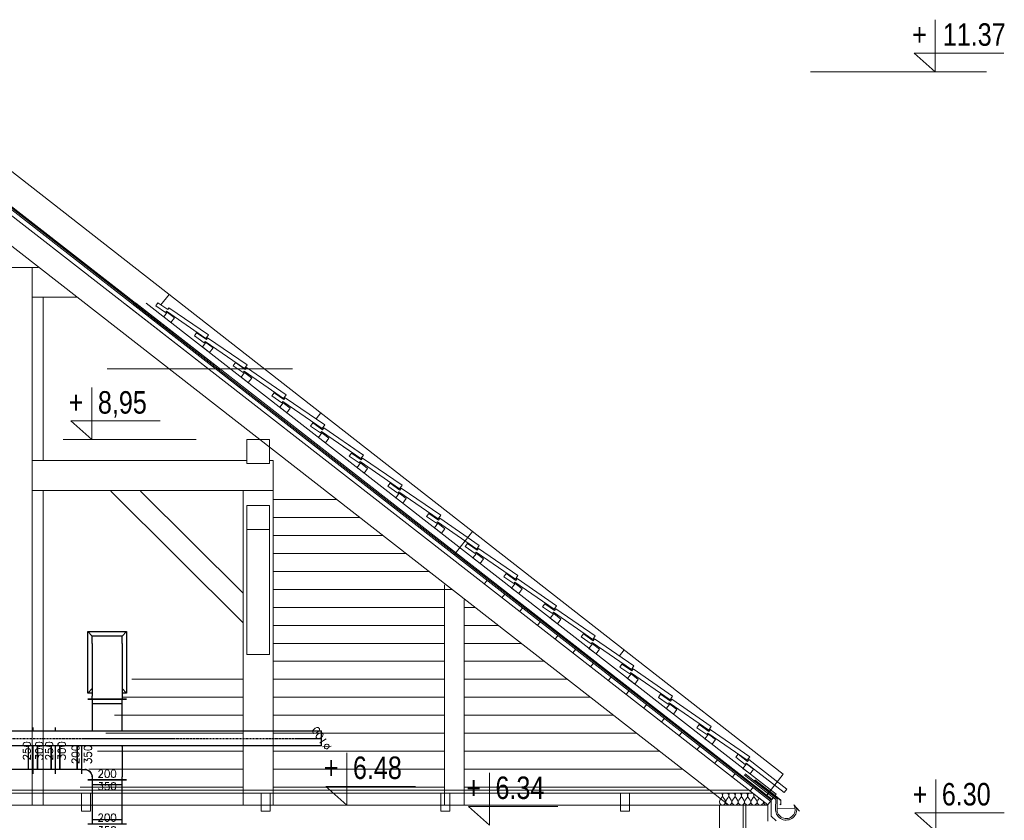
# Model space of a CAD drawing. Header units: millimetres. Extents: x -573548 to 674770, y -246895 to -89040.
# Tile 106 of 199: x 113748 to 120323, y -235619 to -230274. Entities that reach past the tile are written whole.
import ezdxf

# ---------------------------------------------------------------- set-up
doc = ezdxf.new("R2010")
doc.units = ezdxf.units.MM
doc.linetypes.add('Oś', pattern=[22.225, 12.7, -3.175, 3.175, -3.175])
for name, color, linetype, lineweight in [('A-WYSOKOSCI_Nr_pióra__7', 8, 'Continuous', 9), ('A-ZELBET_Nr_pióra__21', 8, 'Continuous', 9), ('A-ZELBET_Nr_pióra__5', 8, 'Continuous', 9), ('A_deski widok_Nr_pióra__9', 8, 'Continuous', 9), ('A_izolacje_Nr_pióra__1', 8, 'Continuous', 9), ('A_izolacje_Nr_pióra__6', 8, 'Continuous', 9), ('A_płatwie_Nr_pióra__2', 8, 'Continuous', 9), ('A_płatwie_Nr_pióra__41', 8, 'Continuous', 9), ('A_słupy wysokie_Nr_pióra__1', 8, 'Continuous', 9), ('A_więźba_Nr_pióra__1', 8, 'Continuous', 9), ('A_więźba_Nr_pióra__2', 8, 'Continuous', 9), ('AO-RZEDNE_Nr_pióra__2', 8, 'Continuous', 9), ('AO-RZEDNE_Nr_pióra__61', 8, 'Continuous', 9), ('balustrada okrągła_Nr_pióra__2', 8, 'Continuous', 9), ('belki podwalinowe_Nr_pióra__2', 8, 'Continuous', 9), ('dachówka_Nr_pióra__1', 8, 'Continuous', 9), ('dachówka_Nr_pióra__6', 8, 'Continuous', 9), ('DIM_100_Nr_pióra__8', 8, 'Continuous', 9), ('FLUID-N1', 7, 'Continuous', 30), ('instalacje odgromowe_Nr_pióra__1', 8, 'Continuous', 9), ('krokwie_Nr_pióra__1', 8, 'Continuous', 9), ('miecze_Nr_pióra__1', 8, 'Continuous', 9), ('Nowe_Drawing & Figure_Nr_pióra__59', 8, 'Continuous', 9), ('Nowe_strop_Nr_pióra__59', 8, 'Continuous', 9), ('stal_Nr_pióra__2', 8, 'Continuous', 9), ('słupki niskie_Nr_pióra__2', 8, 'Continuous', 9)]:
    doc.layers.add(name, color=color, linetype=linetype, lineweight=lineweight)
for name, color, linetype in [('FLUID-N1-50-DIM', 7, 'Continuous'), ('FLUID-W1', 7, 'Continuous'), ('FLUID-W2', 7, 'Continuous'), ('FLUID-W2-50-DIM', 7, 'Continuous'), ('FLUID-W2-SYM', 7, 'Continuous'), ('Nowe_Drawing & Figure', 7, 'Continuous')]:
    doc.layers.add(name, color=color, linetype=linetype)
doc.styles.add('FDBES', font='simplex.shx')
doc.styles.add('STYL_AUTOMATYCZNY_5', font='arial.ttf', dxfattribs={"width": 0.8})

# ---------------------------------------------------------------- blocks, each defined once
blk = doc.blocks.new('*X488', base_point=(477978.7, -104863.6))
at = {"layer": 'Nowe_Drawing & Figure', "color": 21, "linetype": 'Continuous', "lineweight": 13, "true_color": 0xffaaaa}
for p, q in [((513203.2, -72981.6), (513199.8, -72978.8)), ((513206.5, -72986.4), (513203.2, -72981.6)), ((513214.2, -72981.6), (513210.9, -72986.4)), ((513217.6, -72978.8), (513214.2, -72981.6)), ((513245.2, -72981.6), (513241.8, -72978.8)), ((513248.5, -72986.4), (513245.2, -72981.6)), ((513256.2, -72981.6), (513252.9, -72986.4)), ((513259.6, -72978.8), (513256.2, -72981.6)), ((513287.2, -72981.6), (513283.8, -72978.8)), ((513290.5, -72986.4), (513287.2, -72981.6)), ((513298.2, -72981.6), (513294.9, -72986.4)), ((513301.6, -72978.8), (513298.2, -72981.6)), ((513329.2, -72981.6), (513325.8, -72978.8)), ((513332.5, -72986.4), (513329.2, -72981.6)), ((513340.2, -72981.6), (513336.9, -72986.4)), ((513343.6, -72978.8), (513340.2, -72981.6)), ((513371.2, -72981.6), (513367.8, -72978.8)), ((513374.5, -72986.4), (513371.2, -72981.6)), ((513382.2, -72981.6), (513378.9, -72986.4)), ((513385.6, -72978.8), (513382.2, -72981.6)), ((513413.2, -72981.6), (513409.8, -72978.8)), ((513416.5, -72986.4), (513413.2, -72981.6)), ((513191.9, -73025.2), (513187.8, -73035.9)), ((513187.8, -73035.9), (513189.9, -73047.2)), ((513189.9, -73047.2), (513197.7, -73055.7)), ((513191.9, -73025.2), (513204.5, -73008.4)), ((513204.5, -73008.4), (513207.3, -73003.3)), ((513208.4, -72991.9), (513206.5, -72986.4)), ((513207.3, -73003.3), (513208.6, -72997.7)), ((513208.6, -72997.7), (513208.4, -72991.9)), ((513209.1, -72991.9), (513208.8, -72997.7)), ((513208.8, -72997.7), (513210.1, -73003.3)), ((513210.9, -72986.4), (513209.1, -72991.9)), ((513210.1, -73003.3), (513212.9, -73008.4)), ((513225.5, -73025.2), (513212.9, -73008.4)), ((513219.8, -73055.7), (513227.5, -73047.2)), ((513229.6, -73035.9), (513225.5, -73025.2)), ((513227.5, -73047.2), (513229.6, -73035.9)), ((513233.9, -73025.2), (513229.8, -73035.9)), ((513229.8, -73035.9), (513231.9, -73047.2)), ((513231.9, -73047.2), (513239.7, -73055.7)), ((513233.9, -73025.2), (513246.5, -73008.4)), ((513246.5, -73008.4), (513249.3, -73003.3)), ((513250.4, -72991.9), (513248.5, -72986.4)), ((513249.3, -73003.3), (513250.6, -72997.7)), ((513250.6, -72997.7), (513250.4, -72991.9)), ((513251.1, -72991.9), (513250.8, -72997.7)), ((513250.8, -72997.7), (513252.1, -73003.3)), ((513252.9, -72986.4), (513251.1, -72991.9)), ((513252.1, -73003.3), (513254.9, -73008.4)), ((513267.5, -73025.2), (513254.9, -73008.4)), ((513261.8, -73055.7), (513269.5, -73047.2)), ((513271.6, -73035.9), (513267.5, -73025.2)), ((513269.5, -73047.2), (513271.6, -73035.9)), ((513275.9, -73025.2), (513271.8, -73035.9)), ((513271.8, -73035.9), (513273.9, -73047.2)), ((513273.9, -73047.2), (513281.7, -73055.7)), ((513275.9, -73025.2), (513288.5, -73008.4)), ((513288.5, -73008.4), (513291.3, -73003.3)), ((513292.4, -72991.9), (513290.5, -72986.4)), ((513291.3, -73003.3), (513292.6, -72997.7)), ((513292.6, -72997.7), (513292.4, -72991.9)), ((513293.1, -72991.9), (513292.8, -72997.7)), ((513292.8, -72997.7), (513294.1, -73003.3)), ((513294.9, -72986.4), (513293.1, -72991.9)), ((513294.1, -73003.3), (513296.9, -73008.4)), ((513309.5, -73025.2), (513296.9, -73008.4)), ((513303.8, -73055.7), (513311.5, -73047.2)), ((513313.6, -73035.9), (513309.5, -73025.2)), ((513311.5, -73047.2), (513313.6, -73035.9)), ((513317.9, -73025.2), (513313.8, -73035.9)), ((513313.8, -73035.9), (513315.9, -73047.2)), ((513315.9, -73047.2), (513323.7, -73055.7)), ((513317.9, -73025.2), (513330.5, -73008.4)), ((513330.5, -73008.4), (513333.3, -73003.3)), ((513334.4, -72991.9), (513332.5, -72986.4)), ((513333.3, -73003.3), (513334.6, -72997.7)), ((513334.6, -72997.7), (513334.4, -72991.9)), ((513335.1, -72991.9), (513334.8, -72997.7)), ((513334.8, -72997.7), (513336.1, -73003.3)), ((513336.9, -72986.4), (513335.1, -72991.9)), ((513336.1, -73003.3), (513338.9, -73008.4)), ((513351.5, -73025.2), (513338.9, -73008.4)), ((513345.8, -73055.7), (513353.5, -73047.2)), ((513355.6, -73035.9), (513351.5, -73025.2)), ((513353.5, -73047.2), (513355.6, -73035.9)), ((513359.9, -73025.2), (513355.8, -73035.9)), ((513355.8, -73035.9), (513357.9, -73047.2)), ((513357.9, -73047.2), (513365.7, -73055.7)), ((513359.9, -73025.2), (513372.5, -73008.4)), ((513372.5, -73008.4), (513375.3, -73003.3)), ((513376.4, -72991.9), (513374.5, -72986.4)), ((513375.3, -73003.3), (513376.6, -72997.7)), ((513376.6, -72997.7), (513376.4, -72991.9)), ((513377.1, -72991.9), (513376.8, -72997.7)), ((513376.8, -72997.7), (513378.1, -73003.3)), ((513378.9, -72986.4), (513377.1, -72991.9)), ((513378.1, -73003.3), (513380.9, -73008.4)), ((513393.5, -73025.2), (513380.9, -73008.4)), ((513387.8, -73055.7), (513395.5, -73047.2)), ((513397.6, -73035.9), (513393.5, -73025.2)), ((513395.5, -73047.2), (513397.6, -73035.9)), ((513401.9, -73025.2), (513397.8, -73035.9)), ((513397.8, -73035.9), (513399.9, -73047.2)), ((513399.9, -73047.2), (513407.7, -73055.7)), ((513401.9, -73025.2), (513414.5, -73008.4)), ((513414.5, -73008.4), (513417.3, -73003.3)), ((513418.4, -72991.9), (513416.5, -72986.4)), ((513417.3, -73003.3), (513418.6, -72997.7)), ((513418.6, -72997.7), (513418.4, -72991.9)), ((513419.1, -72991.9), (513418.8, -72997.7)), ((513418.8, -72997.7), (513420.1, -73003.3)), ((513420.6, -72987.3), (513419.1, -72991.9)), ((513420.1, -73003.3), (513422.9, -73008.4)), ((513435.5, -73025.2), (513422.9, -73008.4)), ((513429.8, -73055.7), (513437.5, -73047.2)), ((513439.6, -73035.9), (513435.5, -73025.2)), ((513437.5, -73047.2), (513439.6, -73035.9)), ((513443.9, -73025.2), (513439.8, -73035.9)), ((513439.8, -73035.9), (513441.9, -73047.2)), ((513441.9, -73047.2), (513449.7, -73055.7)), ((513443.9, -73025.2), (513453, -73013)), ((513471.8, -73055.7), (513479.5, -73047.2)), ((513479.5, -73047.2), (513481.6, -73035.9)), ((513481.6, -73035.9), (513481.6, -73035.7)), ((513481.8, -73035.9), (513483.9, -73047.2)), ((513483.9, -73047.2), (513491.7, -73055.7)), ((513197.7, -73055.7), (513208.7, -73058.8)), ((513208.7, -73058.8), (513219.8, -73055.7)), ((513239.7, -73055.7), (513250.7, -73058.8)), ((513250.7, -73058.8), (513261.8, -73055.7)), ((513281.7, -73055.7), (513292.7, -73058.8)), ((513292.7, -73058.8), (513303.8, -73055.7)), ((513323.7, -73055.7), (513334.7, -73058.8)), ((513334.7, -73058.8), (513345.8, -73055.7)), ((513365.7, -73055.7), (513376.7, -73058.8)), ((513376.7, -73058.8), (513387.8, -73055.7)), ((513407.7, -73055.7), (513418.7, -73058.8)), ((513418.7, -73058.8), (513429.8, -73055.7)), ((513449.7, -73055.7), (513460.7, -73058.8)), ((513460.7, -73058.8), (513471.8, -73055.7)), ((513491.7, -73055.7), (513502.7, -73058.8)), ((513502.7, -73058.8), (513508.5, -73057.2))]:
    blk.add_line(p, q, dxfattribs=at)
blk = doc.blocks.new('Wypełnienie_55_1', base_point=(477978.7, -104863.6))
at = {"layer": 'Nowe_Drawing & Figure', "color": 21, "linetype": 'Continuous', "lineweight": 13, "true_color": 0xffaaaa}
blk.add_blockref('*X488', (477978.7, -104863.6), dxfattribs=at)
blk = doc.blocks.new('A$C685D2BB2')
at = {"layer": 'A-WYSOKOSCI_Nr_pióra__7'}
blk.add_line((37409.9, 14290.9), (36172.4, 14290.9), dxfattribs=at)
at = {"layer": 'A-ZELBET_Nr_pióra__21'}
for p, q in [((40436.5, 11377.3), (40436.5, 11217.3)), ((40582.8, 11377.3), (40582.8, 11270.9))]:
    blk.add_line(p, q, dxfattribs=at)
at = {"layer": 'A-ZELBET_Nr_pióra__5'}
blk.add_line((40582.8, 11377.3), (40436.5, 11377.3), dxfattribs=at)
at = {"layer": 'A_deski widok_Nr_pióra__9'}
for p, q in [((37279.8, 13417.3), (37704.8, 13417.3)), ((37279.8, 13297.3), (37858.9, 13297.3)), ((37279.8, 13177.3), (38012.9, 13177.3)), ((37279.8, 13057.3), (38167, 13057.3)), ((37279.8, 12937.3), (38321, 12937.3)), ((37279.8, 12817.3), (38475.1, 12817.3)), ((37279.8, 12697.3), (38425.3, 12697.3)), ((38555.3, 12697.3), (38629.1, 12697.3)), ((37279.8, 12577.3), (38425.3, 12577.3)), ((38555.3, 12577.3), (38783.2, 12577.3)), ((37279.8, 12457.3), (38425.3, 12457.3)), ((38555.3, 12457.3), (38937.2, 12457.3)), ((37279.8, 12337.3), (38425.3, 12337.3)), ((38555.3, 12337.3), (39091.3, 12337.3)), ((36337, 12217.3), (37079.8, 12217.3)), ((37279.8, 12217.3), (38425.3, 12217.3)), ((38555.3, 12217.3), (39245.4, 12217.3)), ((36279.2, 12097.3), (37079.8, 12097.3)), ((37279.8, 12097.3), (38425.3, 12097.3)), ((38555.3, 12097.3), (39399.4, 12097.3)), ((36221.5, 11977.3), (37079.8, 11977.3)), ((37279.8, 11977.3), (38425.3, 11977.3)), ((38555.3, 11977.3), (39553.5, 11977.3)), ((36163.7, 11857.3), (37079.8, 11857.3)), ((37279.8, 11857.3), (38425.3, 11857.3)), ((38555.3, 11857.3), (39707.5, 11857.3)), ((36106, 11737.3), (37079.8, 11737.3)), ((37279.8, 11737.3), (38425.3, 11737.3)), ((38555.3, 11737.3), (39861.6, 11737.3)), ((36048.3, 11617.3), (37079.8, 11617.3)), ((37279.8, 11617.3), (38425.3, 11617.3)), ((38555.3, 11617.3), (40015.6, 11617.3)), ((35990.5, 11497.3), (37079.8, 11497.3)), ((37279.8, 11497.3), (38425.3, 11497.3)), ((38555.3, 11497.3), (40169.7, 11497.3))]:
    blk.add_line(p, q, dxfattribs=at)
at = {"layer": 'A_izolacje_Nr_pióra__1'}
blk.add_line((40611.6, 11415.4), (36362, 14727.2), dxfattribs=at)
at = {"layer": 'A_izolacje_Nr_pióra__6'}
for points in [[(36922.7, 14281.3), (34352.7, 16283.2)], [(40607.4, 11410), (36350.8, 14726.9)]]:
    blk.add_lwpolyline(points, dxfattribs=at)
at = {"layer": 'A_płatwie_Nr_pióra__2'}
for p, q in [((37104.8, 13677.3), (35669.9, 13677.3)), ((37279.8, 13477.3), (35669.9, 13477.3))]:
    blk.add_line(p, q, dxfattribs=at)
at = {"layer": 'A_płatwie_Nr_pióra__41'}
for points in [[(37104.8, 13817.3), (37254.8, 13817.3), (37254.8, 13657.3), (37104.8, 13657.3)], [(37104.8, 13377.3), (37254.8, 13377.3), (37254.8, 13217.3), (37104.8, 13217.3)], [(40419.9, 11217.3), (40259.9, 11217.3), (40259.9, 11377.3), (40419.9, 11377.3)]]:
    blk.add_lwpolyline(points, close=True, dxfattribs=at)
at = {"layer": 'A_słupy wysokie_Nr_pióra__1'}
for p, q in [((34204.9, 14967.3), (35711.8, 14967.3)), ((35669.9, 11377.3), (35669.9, 14967.3)), ((35669.9, 14767.3), (35968, 14767.3))]:
    blk.add_line(p, q, dxfattribs=at)
at = {"layer": 'A_więźba_Nr_pióra__1'}
blk.add_line((36933, 14282.2), (34354.6, 16290.6), dxfattribs=at)
at = {"layer": 'A_więźba_Nr_pióra__2'}
for p, q in [((36872.6, 14268.9), (34296.4, 16275.6)), ((36901.4, 14286.2), (34328.1, 16290.6)), ((40323.7, 11377.3), (34334.9, 16042.2)), ((40638.6, 11450.1), (36431.2, 14729.1)), ((40583, 11378.7), (36286.9, 14725.1)), ((40601.6, 11402.6), (36336.4, 14726.5)), ((40323.7, 11377.3), (40582.8, 11377.3)), ((40601.6, 11402.7), (40582.9, 11378.8)), ((40669.6, 11408.9), (40630.7, 11439.5)), ((40671, 11409.8), (40631.7, 11440.8))]:
    blk.add_line(p, q, dxfattribs=at)
for points in [[(36572.7, 14667.4), (36549.4, 14636.9), (36596.8, 14600), (36620.4, 14630.9)], [(36830.9, 14466.2), (36807.6, 14435.7), (36854.9, 14398.8), (36878.5, 14429.7)], [(37089, 14265), (37065.7, 14234.5), (37113, 14197.7), (37136.7, 14228.6)], [(37347.2, 14063.8), (37323.9, 14033.4), (37371.2, 13996.5), (37394.8, 14027.4)], [(37605.3, 13862.7), (37582, 13832.2), (37629.3, 13795.3), (37653, 13826.2)], [(37863.5, 13661.5), (37840.2, 13631), (37887.5, 13594.1), (37911.1, 13625)], [(38121.6, 13460.3), (38098.3, 13429.8), (38145.6, 13392.9), (38169.3, 13423.8)], [(38379.8, 13259.1), (38356.5, 13228.6), (38403.8, 13191.8), (38427.4, 13222.6)], [(38637.9, 13057.9), (38614.6, 13027.5), (38661.9, 12990.6), (38685.6, 13021.5)], [(38896.1, 12856.7), (38872.8, 12826.3), (38920.1, 12789.4), (38943.7, 12820.3)], [(39154.2, 12655.6), (39130.9, 12625.1), (39178.2, 12588.2), (39201.9, 12619.1)], [(39412.4, 12454.4), (39389, 12423.9), (39436.4, 12387), (39460, 12417.9)], [(39670.5, 12253.2), (39647.2, 12222.7), (39694.5, 12185.8), (39718.2, 12216.7)], [(39928.7, 12052), (39905.3, 12021.5), (39952.7, 11984.7), (39976.3, 12015.6)], [(40186.5, 11850.7), (40163.3, 11820.1), (40210.8, 11783.5), (40234.3, 11814.5)], [(40440.7, 11653), (40417.4, 11622.5), (40464.7, 11585.6), (40488.3, 11616.5)]]:
    blk.add_lwpolyline(points, close=True, dxfattribs=at)
at = {"layer": 'AO-RZEDNE_Nr_pióra__2'}
for points in [[(41702, 16620.7), (41702, 16272.3), (41561.6, 16397.4), (42159.3, 16397.4)], [(36069.5, 14165.7), (36069.5, 13817.3), (35929.1, 13942.4), (36526.7, 13942.4)], [(37773, 11725.7), (37773, 11377.3), (37632.6, 11502.4), (38230.2, 11502.4)], [(38724.7, 11592.2), (38724.7, 11243.8), (38584.3, 11369), (39182, 11369)], [(41705.5, 11549.1), (41705.5, 11200.7), (41565.1, 11325.8), (42162.8, 11325.8)]]:
    blk.add_lwpolyline(points, dxfattribs=at)
at = {"layer": 'balustrada okrągła_Nr_pióra__2'}
for p, q in [((38690, 12854), (38708.6, 12877.9)), ((38808.3, 12761.8), (38826.9, 12785.7)), ((38926.6, 12669.6), (38945.2, 12693.5)), ((39044.9, 12577.4), (39063.6, 12601.3)), ((39163.2, 12485.2), (39181.9, 12509.1)), ((39281.6, 12393), (39300.2, 12416.9)), ((39399.9, 12300.8), (39418.5, 12324.7)), ((39518.2, 12208.6), (39536.8, 12232.5)), ((39636.5, 12116.4), (39655.1, 12140.3)), ((39754.8, 12024.2), (39773.4, 12048.1)), ((39873.1, 11932), (39891.8, 11955.9)), ((39991.4, 11839.8), (40010.1, 11863.7)), ((40109.8, 11747.5), (40128.4, 11771.4)), ((40228.1, 11655.3), (40246.7, 11679.2)), ((40346.4, 11563.1), (40365, 11587)), ((40464.7, 11470.9), (40483.3, 11494.8)), ((40601.6, 11402.6), (40638.6, 11450.1))]:
    blk.add_line(p, q, dxfattribs=at)
at = {"layer": 'belki podwalinowe_Nr_pióra__2'}
blk.add_line((34222.5, 11377.3), (40259.9, 11377.3), dxfattribs=at)
at = {"layer": 'dachówka_Nr_pióra__1'}
for p, q in [((40425.4, 11578.5), (40620.3, 11426.6)), ((40431.7, 11586.6), (40626.6, 11434.7)), ((40636, 11414.2), (40620.4, 11426.5)), ((40646, 11419.4), (40626.7, 11434.6)), ((40635.7, 11355.9), (40636, 11413.6)), ((40645.6, 11354.7), (40646, 11419.4)), ((40758, 11378.7), (40795.9, 11337)), ((40645.7, 11356.3), (40765.9, 11355.1))]:
    blk.add_line(p, q, dxfattribs=at)
for radius, end in [(60.6, 30.491), (70.6, 6.80199)]:
    blk.add_arc((40705.7, 11347.9), radius, 173.65856, end, dxfattribs=at)
at = {"layer": 'dachówka_Nr_pióra__6'}
for p, q in [((36510.1, 14731.2), (36495.9, 14710.6)), ((36510.1, 14731.2), (36576, 14685.8)), ((36495.9, 14710.6), (36561.9, 14665.3)), ((36561.9, 14665.3), (36568, 14674.2)), ((36561.9, 14665.3), (36568, 14674.2)), ((36568, 14674.2), (36831.6, 14492.8)), ((36576, 14685.8), (36584.5, 14698.2)), ((36584.5, 14698.2), (36848.1, 14516.8)), ((36768.3, 14530), (36754.1, 14509.4)), ((36754.1, 14509.4), (36820, 14464.1)), ((36768.3, 14530), (36834.2, 14484.7)), ((36820, 14464.1), (36826.2, 14473)), ((36820, 14464.1), (36826.2, 14473)), ((36826.2, 14473), (37089.8, 14291.6)), ((36848.1, 14516.8), (36831.6, 14492.8)), ((36834.2, 14484.7), (36842.7, 14497)), ((36842.7, 14497), (37106.3, 14315.6)), ((37028.2, 14331.1), (37014, 14310.5)), ((37014, 14310.5), (37079.9, 14265.2)), ((37028.2, 14331.1), (37094.1, 14285.8)), ((37079.9, 14265.2), (37086.1, 14274.1)), ((37079.9, 14265.2), (37086.1, 14274.1)), ((37086.1, 14274.1), (37349.7, 14092.7)), ((37106.3, 14315.6), (37089.8, 14291.6)), ((37094.1, 14285.8), (37102.6, 14298.1)), ((37102.6, 14298.1), (37366.2, 14116.7)), ((37286.3, 14129.9), (37272.1, 14109.3)), ((37272.1, 14109.3), (37338, 14064)), ((37286.3, 14129.9), (37352.2, 14084.6)), ((37338, 14064), (37344.2, 14072.9)), ((37338, 14064), (37344.2, 14072.9)), ((37344.2, 14072.9), (37607.8, 13891.5)), ((37366.2, 14116.7), (37349.7, 14092.7)), ((37352.2, 14084.6), (37360.7, 14096.9)), ((37360.7, 14096.9), (37624.3, 13915.5)), ((37544.5, 13928.7), (37530.3, 13908.2)), ((37530.3, 13908.2), (37596.2, 13862.8)), ((37544.5, 13928.7), (37610.4, 13883.4)), ((37624.3, 13915.5), (37607.8, 13891.5)), ((37610.4, 13883.4), (37618.9, 13895.8)), ((37618.9, 13895.8), (37882.5, 13714.4)), ((37596.2, 13862.8), (37602.4, 13871.8)), ((37596.2, 13862.8), (37602.4, 13871.8)), ((37602.4, 13871.8), (37866, 13690.4)), ((37748.6, 13771.1), (37866, 13690.4)), ((37766.6, 13794.1), (37882.5, 13714.4)), ((37802.6, 13727.6), (37788.4, 13707)), ((37788.4, 13707), (37854.3, 13661.6)), ((37802.6, 13727.6), (37868.5, 13682.2)), ((37882.5, 13714.4), (37866, 13690.4)), ((37882.5, 13714.4), (37866, 13690.4)), ((37868.5, 13682.2), (37877, 13694.6)), ((37877, 13694.6), (38140.6, 13513.2)), ((37854.3, 13661.6), (37860.5, 13670.6)), ((37854.3, 13661.6), (37860.5, 13670.6)), ((37860.5, 13670.6), (38124.1, 13489.2)), ((38060.8, 13526.4), (38046.6, 13505.8)), ((38046.6, 13505.8), (38112.5, 13460.4)), ((38060.8, 13526.4), (38126.7, 13481)), ((38140.6, 13513.2), (38124.1, 13489.2)), ((38126.7, 13481), (38135.2, 13493.4)), ((38135.2, 13493.4), (38398.8, 13312)), ((38112.5, 13460.4), (38118.6, 13469.4)), ((38112.5, 13460.4), (38118.6, 13469.4)), ((38118.6, 13469.4), (38382.3, 13288)), ((38318.9, 13325.2), (38304.7, 13304.6)), ((38304.7, 13304.6), (38370.6, 13259.3)), ((38318.9, 13325.2), (38384.8, 13279.9)), ((38398.8, 13312), (38382.3, 13288)), ((38384.8, 13279.9), (38393.3, 13292.2)), ((38393.3, 13292.2), (38656.9, 13110.8)), ((38370.6, 13259.3), (38376.8, 13268.2)), ((38370.6, 13259.3), (38376.8, 13268.2)), ((38376.8, 13268.2), (38640.4, 13086.8)), ((38577, 13124), (38562.9, 13103.4)), ((38562.9, 13103.4), (38628.8, 13058.1)), ((38577, 13124), (38643, 13078.7)), ((38656.9, 13110.8), (38640.4, 13086.8)), ((38643, 13078.7), (38651.5, 13091)), ((38651.5, 13091), (38915.1, 12909.6)), ((38628.8, 13058.1), (38634.9, 13067)), ((38628.8, 13058.1), (38634.9, 13067)), ((38634.9, 13067), (38898.6, 12885.6)), ((38835.2, 12922.8), (38821, 12902.2)), ((38821, 12902.2), (38886.9, 12856.9)), ((38835.2, 12922.8), (38901.1, 12877.5)), ((38915.1, 12909.6), (38898.6, 12885.6)), ((38901.1, 12877.5), (38909.6, 12889.8)), ((38909.6, 12889.8), (39173.2, 12708.4)), ((38886.9, 12856.9), (38893.1, 12865.9)), ((38886.9, 12856.9), (38893.1, 12865.9)), ((38893.1, 12865.9), (39156.7, 12684.4)), ((39093.3, 12721.7), (39079.2, 12701.1)), ((39079.2, 12701.1), (39145.1, 12655.7)), ((39093.3, 12721.7), (39159.2, 12676.3)), ((39173.2, 12708.4), (39156.7, 12684.4)), ((39145.1, 12655.7), (39151.2, 12664.7)), ((39145.1, 12655.7), (39151.2, 12664.7)), ((39151.2, 12664.7), (39414.9, 12483.3)), ((39159.2, 12676.3), (39167.8, 12688.7)), ((39167.8, 12688.7), (39431.4, 12507.3)), ((39351.5, 12520.5), (39337.3, 12499.9)), ((39337.3, 12499.9), (39403.2, 12454.5)), ((39351.5, 12520.5), (39417.4, 12475.1)), ((39431.4, 12507.3), (39414.9, 12483.3)), ((39403.2, 12454.5), (39409.4, 12463.5)), ((39403.2, 12454.5), (39409.4, 12463.5)), ((39409.4, 12463.5), (39673, 12282.1)), ((39417.4, 12475.1), (39425.9, 12487.5)), ((39425.9, 12487.5), (39689.5, 12306.1)), ((39609.6, 12319.3), (39595.5, 12298.7)), ((39595.5, 12298.7), (39661.4, 12253.3)), ((39609.6, 12319.3), (39675.5, 12273.9)), ((39689.5, 12306.1), (39673, 12282.1)), ((39661.4, 12253.3), (39667.5, 12262.3)), ((39661.4, 12253.3), (39667.5, 12262.3)), ((39667.5, 12262.3), (39931.1, 12080.9)), ((39675.5, 12273.9), (39684, 12286.3)), ((39684, 12286.3), (39947.7, 12104.9)), ((39867, 12117.1), (39852.8, 12096.5)), ((39867, 12117.1), (39932.9, 12071.7)), ((39947.7, 12104.9), (39931.1, 12080.9)), ((39852.8, 12096.5), (39918.7, 12051.1)), ((39918.7, 12051.1), (39924.9, 12060.1)), ((39918.7, 12051.1), (39924.9, 12060.1)), ((39924.9, 12060.1), (40188.5, 11878.7)), ((39932.9, 12071.7), (39941.4, 12084.1)), ((39941.4, 12084.1), (40205, 11902.7)), ((40124.3, 11914.9), (40110.1, 11894.3)), ((40124.3, 11914.9), (40190.2, 11869.5)), ((40205, 11902.7), (40188.5, 11878.7)), ((40110.1, 11894.3), (40176, 11848.9)), ((40176, 11848.9), (40182.2, 11857.9)), ((40176, 11848.9), (40182.2, 11857.9)), ((40182.2, 11857.9), (40445.8, 11676.5)), ((40190.2, 11869.5), (40198.7, 11881.9)), ((40198.7, 11881.9), (40462.3, 11700.5)), ((40385.3, 11718.2), (40370, 11698.5)), ((40385.3, 11718.2), (40448.4, 11669)), ((40370, 11698.5), (40433.1, 11649.3)), ((40433.1, 11649.3), (40439.8, 11657.9)), ((40433.1, 11649.3), (40439.8, 11657.9)), ((40439.8, 11657.9), (40692.2, 11461.2)), ((40462.3, 11700.5), (40445.8, 11676.5)), ((40448.4, 11669), (40457.7, 11680.9)), ((40457.7, 11680.9), (40710.1, 11484.2)), ((40710.1, 11484.2), (40692.2, 11461.2))]:
    blk.add_line(p, q, dxfattribs=at)
at = {"layer": 'DIM_100_Nr_pióra__8'}
for p, q in [((40867.4, 16272.3), (42044.2, 16272.3)), ((36765.2, 13817.3), (35877, 13817.3)), ((40604.9, 11303.9), (40604.9, 11410.5)), ((40640.2, 11271.5), (40604.9, 11303.9))]:
    blk.add_line(p, q, dxfattribs=at)
at = {"layer": 'instalacje odgromowe_Nr_pióra__1'}
for p, q in [((40686.2, 11584.6), (34402.5, 16490.6)), ((36531.1, 14716.8), (36585.4, 14786.3)), ((37566.8, 13955.1), (37598.3, 13995.5)), ((38488.1, 13047.1), (38611.2, 13204.7)), ((39592.2, 12373), (39624.1, 12413.9)), ((40575.8, 11443.2), (40686.2, 11584.6))]:
    blk.add_line(p, q, dxfattribs=at)
at = {"layer": 'krokwie_Nr_pióra__1'}
for p, q in [((35745.3, 14767.3), (35745.3, 13677.3)), ((35745.3, 13477.3), (35745.3, 11377.3)), ((38425.3, 11377.3), (38425.3, 12848.7)), ((38555.3, 11377.3), (38555.3, 12747.2))]:
    blk.add_line(p, q, dxfattribs=at)
at = {"layer": 'miecze_Nr_pióra__1'}
for p, q in [((37079.8, 12594.1), (36196.5, 13473.1)), ((37079.8, 12791.6), (36395, 13473.1)), ((37104.8, 13217.3), (37104.8, 12383.1)), ((37254.8, 13217.3), (37254.8, 12383.1)), ((37104.8, 12383.1), (37254.8, 12383.1))]:
    blk.add_line(p, q, dxfattribs=at)
at = {"layer": 'Nowe_strop_Nr_pióra__59'}
for points in [[(9874.4, 11382.3), (10780.3, 11382.3), (10780.3, 11506.8), (24060, 11477), (27660, 11477), (34860, 11477), (40457.1, 11476.8)], [(10024.4, 11366.8), (10800, 11366.8), (10800.2, 11486.8), (24060, 11457.3), (27659.9, 11457.3), (34859.9, 11457.3), (40482.2, 11457.3)]]:
    blk.add_lwpolyline(points, dxfattribs=at)
for points in [[(35999.9, 11337.3), (36059.9, 11337.3), (36059.9, 11457.3), (35999.9, 11457.3)], [(37199.9, 11337.3), (37259.9, 11337.3), (37259.9, 11457.3), (37199.9, 11457.3)], [(38399.9, 11337.3), (38459.9, 11337.3), (38459.9, 11457.3), (38399.9, 11457.3)], [(39599.9, 11337.3), (39659.9, 11337.3), (39659.9, 11457.3), (39599.9, 11457.3)]]:
    blk.add_lwpolyline(points, close=True, dxfattribs=at)
at = {"layer": 'stal_Nr_pióra__2'}
for p, q in [((40497, 11545.8), (40631.5, 11440.9)), ((40497, 11543.8), (40630.5, 11439.7)), ((40671, 11378.7), (40664.6, 11384.5)), ((40671, 11380.9), (40665.1, 11386.3)), ((40669.6, 11410.9), (40669.6, 11382.2)), ((40671, 11409.8), (40671, 11378.7))]:
    blk.add_line(p, q, dxfattribs=at)
at = {"layer": 'słupki niskie_Nr_pióra__2'}
for p, q in [((37279.8, 13677.3), (37254.8, 13677.3)), ((37279.8, 11377.3), (37279.8, 13677.3)), ((35669.9, 13477.3), (37279.8, 13477.3)), ((37079.8, 11377.3), (37079.8, 13477.3))]:
    blk.add_line(p, q, dxfattribs=at)
at = {"layer": 'Nowe_Drawing & Figure_Nr_pióra__59'}
blk.add_blockref('Wypełnienie_55_1', (5050.9, -20427.5), dxfattribs=at)
at = {"layer": 'AO-RZEDNE_Nr_pióra__61', "char_height": 150, "attachment_point": 7, "style": 'STYL_AUTOMATYCZNY_5'}
for s, insert in [('\\A1;{\\pql;\\fArial|b0|i0|c238|p0;\\W0.800000;+}', (41547.5, 16447.1)), ('\\A1;{\\pql;\\fArial|b0|i0|c238|p0;\\W0.800000;11.37}', (41752.1, 16444.5)), ('\\A1;{\\pql;\\fArial|b0|i0|c238|p0;\\W0.800000;+}', (35915, 13992.1)), ('\\A1;{\\pql;\\fArial|b0|i0|c238|p0;\\W0.800000;8,95}', (36110, 13963)), ('\\A1;{\\pql;\\fArial|b0|i0|c238|p0;\\W0.800000;+}', (37618.5, 11552.1)), ('\\A1;{\\pql;\\fArial|b0|i0|c238|p0;\\W0.800000;6.48}', (37813.1, 11549.6)), ('\\A1;{\\pql;\\fArial|b0|i0|c238|p0;\\W0.800000;+}', (38570.3, 11418.7)), ('\\A1;{\\pql;\\fArial|b0|i0|c238|p0;\\W0.800000;6.34}', (38764.8, 11416.1)), ('\\A1;{\\pql;\\fArial|b0|i0|c238|p0;\\W0.800000;6.30}', (41745.6, 11373)), ('\\A1;{\\pql;\\fArial|b0|i0|c238|p0;\\W0.800000;+}', (41551, 11375.6))]:
    blk.add_mtext(s, dxfattribs=dict(at, insert=insert))
blk = doc.blocks.new('*U60743')
at = {"color": 5, "linetype": 'Continuous', "lineweight": -2}
for p, q in [((-87.5, 0, 130), (-87.5, 0, -57.2)), ((87.5, 0, 130), (87.5, 0, -57.2)), ((87.5, 0, -157.2), (87.5, 0, -180))]:
    blk.add_line(p, q, dxfattribs=at)
at = {"color": 0, "linetype": 'ByBlock', "lineweight": -2}
for p, q in [((-87.5, 0, 100), (-57.5, 0, 100)), ((-57.5, 0, 100), (57.5, 0, 100)), ((57.5, 0, 100), (87.5, 0, 100))]:
    blk.add_line(p, q, dxfattribs=at)
at = {"color": 5, "linetype": 'Continuous', "lineweight": -3}
for p, q in [((-57.5, 0, -57.2), (-57.5, 0, 100)), ((-57.5, 0, 100), (-57.5, 0, -57.2)), ((57.5, 0, -57.2), (57.5, 0, 100)), ((57.5, 0, 100), (57.5, 0, -57.2))]:
    blk.add_line(p, q, dxfattribs=at)
blk = doc.blocks.new('*U60804')
at = {"color": 0, "linetype": 'ByBlock', "lineweight": -2}
for p, q in [((1274, 0, -50), (-1274, 0, -50)), ((-1274, 0, 50), (1274, 0, 50))]:
    blk.add_line(p, q, dxfattribs=at)
at = {"color": 6, "linetype": 'Continuous', "lineweight": -2}
for p, q in [((-1274, 0, 50), (-1274, 0, -50)), ((1274, 0, -50), (1274, 0, 50))]:
    blk.add_line(p, q, dxfattribs=at)
at = {"layer": 'FLUID-W2-SYM', "color": 7, "linetype": 'Oś', "lineweight": -3}
blk.add_line((-1274, 0), (1274, 0), dxfattribs=at)
blk = doc.blocks.new('*U60833')
at = {"color": 5, "linetype": 'Continuous', "lineweight": -2}
for p, q in [((-75, 132.2), (-75, 155)), ((75, 132.2), (75, 155)), ((-75, -155), (-75, 32.2)), ((75, -155), (75, 32.2))]:
    blk.add_line(p, q, dxfattribs=at)
at = {"color": 5, "linetype": 'Continuous', "lineweight": -3}
for p, q in [((-45, 32.2), (-45, -125)), ((-45, -125), (-45, 32.2)), ((45, 32.2), (45, -125)), ((45, -125), (45, 32.2))]:
    blk.add_line(p, q, dxfattribs=at)
at = {"color": 0, "linetype": 'ByBlock', "lineweight": -2}
for p, q in [((-75, -125), (-45, -125)), ((-45, -125), (45, -125)), ((45, -125), (75, -125))]:
    blk.add_line(p, q, dxfattribs=at)
blk = doc.blocks.new('*U60834')
at = {"color": 0, "linetype": 'ByBlock', "lineweight": -2}
for p, q in [((-90, 140), (110, 140)), ((130, 140), (110, 140)), ((110, -60), (130, -60)), ((60, -130), (60, -110))]:
    blk.add_line(p, q, dxfattribs=at)
at = {"color": 5, "linetype": 'Continuous', "lineweight": -2}
for p, q in [((130, 170), (130, -90)), ((90, -130), (-97.2, -130))]:
    blk.add_line(p, q, dxfattribs=at)
at = {"color": 0, "linetype": 'ByBlock', "lineweight": -2, "extrusion": (5.5853e-17, -3.8625e-16, -1)}
blk.add_ellipse((-90, 90), major_axis=(-7.2, 49.5), ratio=1, start_param=0, end_param=0.143608, dxfattribs=at)
blk.add_ellipse((-90, 90), major_axis=(-7.2, 49.5), ratio=1, start_param=0, end_param=0.143608, dxfattribs=at)
at = {"color": 0, "linetype": 'ByBlock', "lineweight": -2}
blk.add_ellipse((110, -110), major_axis=(0, 50), ratio=1, start_param=0, end_param=1.570796, dxfattribs=at)
blk.add_ellipse((110, -110), major_axis=(0, 50), ratio=1, start_param=0, end_param=1.570796, dxfattribs=at)
at = {"color": 0, "linetype": 'ByBlock', "lineweight": -2, "extrusion": (3.44509e-16, 6.32853e-32, -1)}
blk.add_ellipse((110, -110), major_axis=(-50, 0), ratio=1, start_param=0, end_param=1.570796, dxfattribs=at)
blk = doc.blocks.new('*U60836')
at = {"color": 5, "linetype": 'Continuous', "lineweight": -2}
for p, q in [((-548.5, 0, 155), (-548.5, 0, -32.2)), ((-548.5, 0, -132.2), (-548.5, 0, -155)), ((548.5, 0, 155), (548.5, 0, -2.2))]:
    blk.add_line(p, q, dxfattribs=at)
at = {"color": 0, "linetype": 'ByBlock', "lineweight": -2}
blk.add_line((-548.5, 0, 125), (548.5, 0, 125), dxfattribs=at)
at = {"color": 5, "linetype": 'Continuous', "lineweight": -3}
for p, q in [((-518.5, 0, 125), (-518.5, 0, -32.2)), ((518.5, 0, 125), (518.5, 0, -2.2))]:
    blk.add_line(p, q, dxfattribs=at)
blk = doc.blocks.new('*U60846')
at = {"color": 0, "linetype": 'ByBlock', "lineweight": -2}
for p, q in [((-245, 0, -130), (-215, 0, -100)), ((-245, 0, 130), (-215, 0, 100)), ((-215, 0, -100), (-215, 0, 100)), ((-165, 0, 100), (-215, 0, 100)), ((-165, 0, -100), (-215, 0, -100)), ((-165, 0, 100), (135, 0, 100)), ((-165, 0, -100), (185, 0, -100)), ((135, 0, 100), (185, 0, 100)), ((135, 0, 100), (165, 0, 130)), ((165, 0, -130), (135, 0, -100)), ((205, 0, 100), (185, 0, 100)), ((185, 0, -100), (205, 0, -100))]:
    blk.add_line(p, q, dxfattribs=at)
at = {"color": 6, "linetype": 'Continuous', "lineweight": -2}
for p, q in [((-245, 0, -130), (165, 0, -130)), ((-245, 0, 130), (-245, 0, -130)), ((165, 0, 130), (-245, 0, 130)), ((165, 0, -130), (165, 0, -100)), ((165, 0, 100), (165, 0, 130)), ((205, 0, -130), (205, 0, 130))]:
    blk.add_line(p, q, dxfattribs=at)
blk = doc.blocks.new('*U60864')
at = {"color": 0, "linetype": 'ByBlock', "lineweight": -2}
for p, q in [((-100.6, 100), (-103.4, 100)), ((416.5, 100), (203.8, 100)), ((-416.5, -100), (-416.4, -100)), ((99.4, -100), (103.8, -100)), ((203.8, -100), (416.5, -100))]:
    blk.add_line(p, q, dxfattribs=at)
at = {"color": 6, "linetype": 'Continuous', "lineweight": -3}
blk.add_line((386.5, 100), (386.5, -100), dxfattribs=at)
at = {"color": 6, "linetype": 'Continuous', "lineweight": -2}
blk.add_line((416.5, 130), (416.5, -130), dxfattribs=at)
blk = doc.blocks.new('*U60865')
at = {"color": 5, "linetype": 'Continuous', "lineweight": -2}
for p, q in [((-146.5, 130), (-146.5, -130)), ((146.5, 130), (146.5, -130))]:
    blk.add_line(p, q, dxfattribs=at)
at = {"color": 0, "linetype": 'ByBlock', "lineweight": -2}
for p, q in [((146.5, 100), (-146.5, 100)), ((-146.5, -100), (146.5, -100))]:
    blk.add_line(p, q, dxfattribs=at)
at = {"color": 5, "linetype": 'Continuous', "lineweight": -3}
for p, q in [((-116.5, 100), (-116.5, -100)), ((116.5, 100), (116.5, -100))]:
    blk.add_line(p, q, dxfattribs=at)

msp = doc.modelspace()

# ---------------------------------------------------------------- block references
at = {"color": 150}
msp.add_blockref('A$C685D2BB2', (78160.5, -246894.6), dxfattribs=at)
at = {"layer": 'FLUID-N1', "color": 5, "linetype": 'Continuous', "extrusion": (1.22465e-16, -1, 1.83697e-16), "rotation": 180}
msp.add_blockref('*U60836', (113288.6, -65902.5, 235154.3), dxfattribs=at)
at = {"layer": 'FLUID-N1', "color": 5, "linetype": 'Continuous', "extrusion": (-1.22465e-16, 0, -1), "rotation": 360}
msp.add_blockref('*U60833', (-113912.1, -235154.3, 65902.5), dxfattribs=at)
at = {"layer": 'FLUID-N1', "color": 5, "linetype": 'Continuous', "extrusion": (-1.22465e-16, -1, 1.83697e-16), "rotation": 180}
msp.add_blockref('*U60743', (114074.6, -65934.4, 235179.3), dxfattribs=at)
at = {"layer": 'FLUID-N1', "color": 5, "linetype": 'Continuous'}
for name, p, rotation in [('*U60834', (114292.1, -235219.3, -65934.4), 270), ('*U60865', (114332, -235495.8, -65934.4), 90.00000000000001)]:
    msp.add_blockref(name, p, dxfattribs=dict(at, rotation=rotation))
at = {"layer": 'FLUID-W1', "color": 6, "linetype": 'Continuous', "extrusion": (-1, -1.83697e-16, -5.28206e-16)}
msp.add_blockref('*U60846', (234604.3, -66404.8, -114332), dxfattribs=at)
at = {"layer": 'FLUID-W1', "color": 6, "linetype": 'Continuous', "rotation": 90}
msp.add_blockref('*U60864', (114332, -235225.9, -66364.4), dxfattribs=at)
at = {"layer": 'FLUID-W2', "color": 6, "linetype": 'Continuous', "extrusion": (0, 1, -1.83697e-16), "rotation": 180}
msp.add_blockref('*U60804', (-114488.8, -65508.7, -235072.1), dxfattribs=at)

# ---------------------------------------------------------------- texts
at = {"layer": 'FLUID-N1-50-DIM', "char_height": 50, "attachment_point": 5, "rotation": 90, "style": 'FDBES'}
for s, insert in [('250\\P300', (113837.1, -235154.3, -65902.5)), ('250\\P300', (113987.1, -235154.3, -65902.5)), ('200\\P350', (114162.1, -235179.3, -65934.4))]:
    msp.add_mtext(s, dxfattribs=dict(at, insert=insert))
at = {"layer": 'FLUID-N1-50-DIM', "char_height": 50, "attachment_point": 5, "style": 'FDBES'}
for insert in [(114332.1, -235349.3, -65934.4), (114332, -235642.3, -65934.4)]:
    msp.add_mtext('200\\P350', dxfattribs=dict(at, insert=insert))
at = {"layer": 'FLUID-W2-50-DIM', "insert": (115762.8, -235072.1, -65508.7), "char_height": 50, "attachment_point": 5, "rotation": 123.69007, "style": 'FDBES'}
msp.add_mtext('∅100\\P', dxfattribs=at)

doc.saveas('drawing.dxf')
